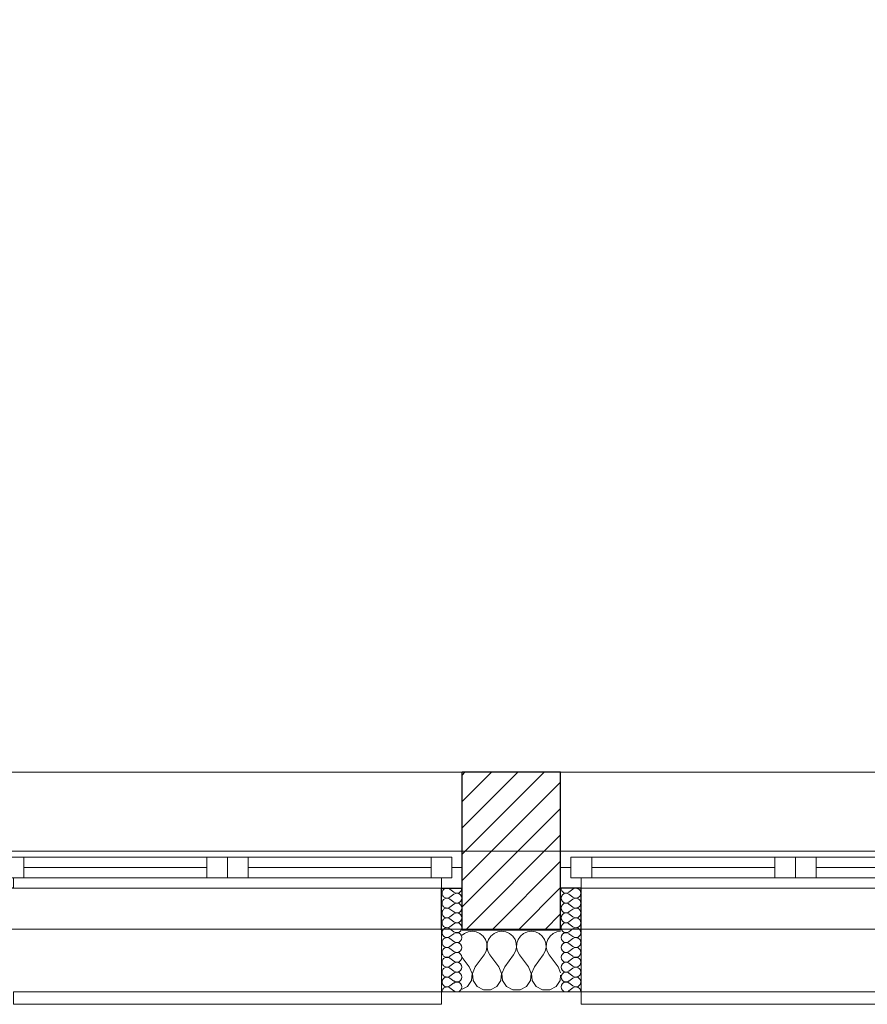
# Model space of a CAD drawing. Header units: millimetres. Extents: x -21056 to 421, y 9759 to 15589.
# Tile 65 of 120: x -3014 to -2809, y 9867 to 10105. Entities that reach past the tile are written whole.
import ezdxf

# ---------------------------------------------------------------- set-up
doc = ezdxf.new("R2010")
doc.units = ezdxf.units.MM
doc.header["$LTSCALE"] = 25
doc.header["$MEASUREMENT"] = 0
doc.linetypes.add('Kropki i Kreski', pattern=[670.277762, 352.777767, -176.388884, 0, -141.111112])
doc.linetypes.add('Przerywana', pattern=[240, 120, -120])
for name, color, linetype in [('Konstrukcja - Siatki mod', 7, 'Continuous'), ('KR_INW', 7, 'Continuous'), ('NAPIS_SODON', 7, 'Continuous'), ('Okna ArchiCADa', 7, 'Continuous')]:
    doc.layers.add(name, color=color, linetype=linetype)
for name, color, linetype, lineweight in [('Konstrukcja - Siatki mod_Nr_pióra__48', 1, 'Continuous', 15), ('KR_INW_Nr_pióra__101', 252, 'Continuous', 5), ('KR_INW_Nr_pióra__102', 3, 'Continuous', 5), ('KR_INW_Nr_pióra__27', 7, 'Continuous', 25), ('KR_INW_Nr_pióra__47', 7, 'Continuous', 15), ('NAPIS_SODON_Nr_pióra__1', 7, 'Continuous', 13), ('Okna ArchiCADa_Nr_pióra__1', 7, 'Continuous', 13), ('Okna ArchiCADa_Nr_pióra__27', 7, 'Continuous', 25)]:
    doc.layers.add(name, color=color, linetype=linetype, lineweight=lineweight)

# ---------------------------------------------------------------- blocks, each defined once
blk = doc.blocks.new('Strop_1', base_point=(179225, 121523.3))
at = {"layer": 'NAPIS_SODON_Nr_pióra__1', "linetype": 'Continuous', "flags": 128}
blk.add_lwpolyline([(179225, 121523.3), (179225.9, 107003.8), (250898.3, 107008.3), (250897.4, 121527.8)], close=True, dxfattribs=at)
blk = doc.blocks.new('*X231')
at = {"layer": 'KR_INW_Nr_pióra__102', "linetype": 'Continuous'}
for p, q in [((218624.1, 106996.2), (218618.9, 106991.9)), ((218633.1, 107000.2), (218624.1, 106996.2)), ((218642.9, 107001.6), (218633.1, 107000.2)), ((218652.6, 107000.2), (218642.9, 107001.6)), ((218661.6, 106996.2), (218652.6, 107000.2)), ((218669.2, 106989.9), (218661.6, 106996.2)), ((218695.5, 106996.2), (218687.9, 106989.9)), ((218704.5, 107000.2), (218695.5, 106996.2)), ((218714.3, 107001.6), (218704.5, 107000.2)), ((218724, 107000.2), (218714.3, 107001.6)), ((218733.1, 106996.2), (218724, 107000.2)), ((218740.6, 106989.9), (218733.1, 106996.2)), ((218766.9, 106996.2), (218759.4, 106989.9)), ((218776, 107000.2), (218766.9, 106996.2)), ((218785.7, 107001.6), (218776, 107000.2)), ((218795.5, 107000.2), (218785.7, 107001.6)), ((218804.5, 106996.2), (218795.5, 107000.2)), ((218812.1, 106989.9), (218804.5, 106996.2)), ((218838.4, 106996.2), (218830.8, 106989.9)), ((218847.4, 107000.2), (218838.4, 106996.2)), ((218856.3, 107001.5), (218847.4, 107000.2)), ((218674.8, 106981.8), (218669.2, 106989.9)), ((218677.9, 106972.5), (218674.8, 106981.8)), ((218678.4, 106962.6), (218677.9, 106972.5)), ((218679.2, 106972.5), (218678.7, 106962.6)), ((218682.3, 106981.8), (218679.2, 106972.5)), ((218687.9, 106989.9), (218682.3, 106981.8)), ((218746.2, 106981.8), (218740.6, 106989.9)), ((218749.4, 106972.5), (218746.2, 106981.8)), ((218749.9, 106962.6), (218749.4, 106972.5)), ((218750.6, 106972.5), (218750.1, 106962.6)), ((218753.8, 106981.8), (218750.6, 106972.5)), ((218759.4, 106989.9), (218753.8, 106981.8)), ((218817.7, 106981.8), (218812.1, 106989.9)), ((218820.8, 106972.5), (218817.7, 106981.8)), ((218821.3, 106962.6), (218820.8, 106972.5)), ((218822.1, 106972.5), (218821.6, 106962.6)), ((218825.2, 106981.8), (218822.1, 106972.5)), ((218830.8, 106989.9), (218825.2, 106981.8)), ((218671.4, 106944.4), (218676.2, 106953.1)), ((218676.2, 106953.1), (218678.4, 106962.6)), ((218678.7, 106962.6), (218680.9, 106953.1)), ((218680.9, 106953.1), (218685.7, 106944.4)), ((218742.9, 106944.4), (218747.6, 106953.1)), ((218747.6, 106953.1), (218749.9, 106962.6)), ((218750.1, 106962.6), (218752.4, 106953.1)), ((218752.4, 106953.1), (218757.1, 106944.4)), ((218814.3, 106944.4), (218819.1, 106953.1)), ((218819.1, 106953.1), (218821.3, 106962.6)), ((218821.6, 106962.6), (218823.8, 106953.1)), ((218823.8, 106953.1), (218828.6, 106944.4)), ((218635.7, 106915.9), (218618.9, 106938.3)), ((218650, 106915.9), (218671.4, 106944.4)), ((218707.1, 106915.9), (218685.7, 106944.4)), ((218721.4, 106915.9), (218742.9, 106944.4)), ((218778.6, 106915.9), (218757.1, 106944.4)), ((218792.9, 106915.9), (218814.3, 106944.4)), ((218850, 106915.9), (218828.6, 106944.4)), ((218642.4, 106899.8), (218635.7, 106915.9)), ((218640.8, 106882.5), (218642.4, 106899.8)), ((218650, 106915.9), (218643.3, 106899.8)), ((218643.3, 106899.8), (218644.9, 106882.5)), ((218713.9, 106899.8), (218707.1, 106915.9)), ((218712.2, 106882.5), (218713.9, 106899.8)), ((218721.4, 106915.9), (218714.7, 106899.8)), ((218714.7, 106899.8), (218716.3, 106882.5)), ((218785.3, 106899.8), (218778.6, 106915.9)), ((218783.7, 106882.5), (218785.3, 106899.8)), ((218792.9, 106915.9), (218786.1, 106899.8)), ((218786.1, 106899.8), (218787.8, 106882.5)), ((218856.3, 106900.9), (218850, 106915.9)), ((218631.2, 106868), (218640.8, 106882.5)), ((218644.9, 106882.5), (218654.5, 106868)), ((218702.6, 106868), (218712.2, 106882.5)), ((218716.3, 106882.5), (218726, 106868)), ((218774, 106868), (218783.7, 106882.5)), ((218787.8, 106882.5), (218797.4, 106868)), ((218845.5, 106868), (218855.1, 106882.5)), ((218855.1, 106882.5), (218856.3, 106895.2)), ((218618.9, 106861.4), (218631.2, 106868)), ((218654.5, 106868), (218669.9, 106859.8)), ((218669.9, 106859.8), (218687.3, 106859.8)), ((218687.3, 106859.8), (218702.6, 106868)), ((218726, 106868), (218741.3, 106859.8)), ((218741.3, 106859.8), (218758.7, 106859.8)), ((218758.7, 106859.8), (218774, 106868)), ((218797.4, 106868), (218812.7, 106859.8)), ((218812.7, 106859.8), (218830.1, 106859.8)), ((218830.1, 106859.8), (218845.5, 106868))]:
    blk.add_line(p, q, dxfattribs=at)
blk = doc.blocks.new('*X272')
at = {"layer": 'KR_INW_Nr_pióra__102', "linetype": 'Continuous'}
for p, q in [((218598.6, 107095.6), (218589.1, 107102.8)), ((218598.6, 107090.9), (218589.1, 107083.7)), ((218598.6, 107071.8), (218589.1, 107079)), ((218598.6, 107067), (218589.1, 107059.9)), ((218598.6, 107048), (218589.1, 107055.1)), ((218598.6, 107043.2), (218589.1, 107036.1)), ((218598.6, 107024.2), (218589.1, 107031.3)), ((218598.6, 107019.4), (218589.1, 107012.3)), ((218598.6, 107000.4), (218589.1, 107007.5)), ((218598.6, 106995.6), (218589.1, 106988.5)), ((218598.6, 106976.6), (218589.1, 106983.7)), ((218598.6, 106971.8), (218589.1, 106964.7)), ((218598.6, 106952.8), (218589.1, 106959.9)), ((218598.6, 106948), (218589.1, 106940.9)), ((218598.6, 106929), (218589.1, 106936.1)), ((218598.6, 106924.2), (218589.1, 106917)), ((218598.6, 106905.1), (218589.1, 106912.3)), ((218598.6, 106900.4), (218589.1, 106893.2)), ((218598.6, 106881.3), (218589.1, 106888.5)), ((218598.6, 106876.6), (218589.1, 106869.4)), ((218598.6, 106857.5), (218589.1, 106864.7))]:
    blk.add_line(p, q, dxfattribs=at)
for centre, start, end in [((218582, 107093.2), 53.1301, 180), ((218582, 107093.2), 180, 306.8699), ((218605.8, 107105.1), 233.1301, 0), ((218605.8, 107081.3), 233.1301, 126.8699), ((218582, 107069.4), 53.1301, 180), ((218582, 107069.4), 180, 306.8699), ((218605.8, 107057.5), 233.1301, 126.8699), ((218582, 107045.6), 53.1301, 180), ((218582, 107045.6), 180, 306.8699), ((218605.8, 107033.7), 233.1301, 126.8699), ((218582, 107021.8), 53.1301, 180), ((218582, 107021.8), 180, 306.8699), ((218605.8, 107009.9), 233.1301, 126.8699), ((218582, 106998), 53.1301, 180), ((218582, 106998), 180, 306.8699), ((218605.8, 106986.1), 233.1301, 126.8699), ((218582, 106974.2), 53.1301, 180), ((218582, 106974.2), 180, 306.8699), ((218605.8, 106962.3), 233.1301, 126.8699), ((218582, 106950.4), 53.1301, 180), ((218582, 106950.4), 180, 306.8699), ((218605.8, 106938.5), 233.1301, 126.8699), ((218582, 106926.6), 53.1301, 180), ((218582, 106926.6), 180, 306.8699), ((218605.8, 106914.7), 233.1301, 126.8699), ((218582, 106902.8), 53.1301, 180), ((218582, 106902.8), 180, 306.8699), ((218605.8, 106890.9), 233.1301, 126.8699), ((218582, 106879), 53.1301, 180), ((218582, 106879), 180, 306.8699), ((218605.8, 106867), 233.1301, 126.8699), ((218582, 106855.1), 53.1301, 180)]:
    blk.add_arc(centre, 11.9, start, end, dxfattribs=at)
blk = doc.blocks.new('*X273')
at = {"layer": 'KR_INW_Nr_pióra__102', "linetype": 'Continuous'}
for p, q in [((218876.5, 107095.6), (218886.1, 107102.8)), ((218876.5, 107090.9), (218886.1, 107083.7)), ((218876.5, 107071.8), (218886.1, 107079)), ((218876.5, 107067), (218886.1, 107059.9)), ((218876.5, 107048), (218886.1, 107055.1)), ((218876.5, 107043.2), (218886.1, 107036.1)), ((218876.5, 107024.2), (218886.1, 107031.3)), ((218876.5, 107019.4), (218886.1, 107012.3)), ((218876.5, 107000.4), (218886.1, 107007.5)), ((218876.5, 106995.6), (218886.1, 106988.5)), ((218876.5, 106976.6), (218886.1, 106983.7)), ((218876.5, 106971.8), (218886.1, 106964.7)), ((218876.5, 106952.8), (218886.1, 106959.9)), ((218876.5, 106948), (218886.1, 106940.9)), ((218876.5, 106929), (218886.1, 106936.1)), ((218876.5, 106924.2), (218886.1, 106917)), ((218876.5, 106905.1), (218886.1, 106912.3)), ((218876.5, 106900.4), (218886.1, 106893.2)), ((218876.5, 106881.3), (218886.1, 106888.5)), ((218876.5, 106876.6), (218886.1, 106869.4)), ((218876.5, 106857.5), (218886.1, 106864.7))]:
    blk.add_line(p, q, dxfattribs=at)
for centre, start, end in [((218869.4, 107105.1), 180, 306.8699), ((218869.4, 107081.3), 53.1301, 306.8699), ((218893.2, 107093.2), 0, 126.8699), ((218893.2, 107093.2), 233.1301, 0), ((218869.4, 107057.5), 53.1301, 306.8699), ((218893.2, 107069.4), 0, 126.8699), ((218893.2, 107069.4), 233.1301, 0), ((218869.4, 107033.7), 53.1301, 306.8699), ((218893.2, 107045.6), 0, 126.8699), ((218893.2, 107045.6), 233.1301, 0), ((218869.4, 107009.9), 53.1301, 306.8699), ((218893.2, 107021.8), 0, 126.8699), ((218893.2, 107021.8), 233.1301, 0), ((218869.4, 106986.1), 53.1301, 306.8699), ((218893.2, 106998), 0, 126.8699), ((218893.2, 106998), 233.1301, 0), ((218869.4, 106962.3), 53.1301, 306.8699), ((218893.2, 106974.2), 0, 126.8699), ((218893.2, 106974.2), 233.1301, 0), ((218869.4, 106938.5), 53.1301, 306.8699), ((218893.2, 106950.4), 0, 126.8699), ((218893.2, 106950.4), 233.1301, 0), ((218869.4, 106914.7), 53.1301, 306.8699), ((218893.2, 106926.6), 0, 126.8699), ((218893.2, 106926.6), 233.1301, 0), ((218869.4, 106890.9), 53.1301, 306.8699), ((218893.2, 106902.8), 0, 126.8699), ((218893.2, 106902.8), 233.1301, 0), ((218869.4, 106867), 53.1301, 306.8699), ((218893.2, 106879), 0, 126.8699), ((218893.2, 106879), 233.1301, 0), ((218893.2, 106855.1), 0, 126.8699)]:
    blk.add_arc(centre, 11.9, start, end, dxfattribs=at)
blk = doc.blocks.new('Okno dwuskrzydłowe 19_5')
at = {"layer": 'Okna ArchiCADa_Nr_pióra__1', "linetype": 'Continuous'}
for p, q in [((-566.8, 230), (566.8, 230)), ((-541.8, 25), (-491.8, 25)), ((-541.8, -25), (-541.8, 25)), ((-491.8, 25), (-50, 25)), ((-491.8, 25), (-491.8, -25)), ((-491.8, 25), (-50, 25)), ((-50, -25), (-50, 25)), ((-50, 25), (0, 25)), ((0, 25), (0, -25)), ((0, 25), (50, 25)), ((0, -25), (0, 25)), ((50, 25), (491.8, 25)), ((50, 25), (50, -25)), ((50, 25), (491.8, 25)), ((491.8, -25), (491.8, 25)), ((491.8, 25), (541.8, 25)), ((541.8, 25), (541.8, -25)), ((-566.8, 0), (-541.8, 0)), ((-541.8, 0), (-541.8, -25)), ((-491.8, 0), (-50, 0)), ((50, 0), (491.8, 0)), ((541.8, -25), (541.8, 0)), ((541.8, 0), (566.8, 0)), ((-541.8, -25), (-516.8, -25)), ((-491.8, -25), (-541.8, -25)), ((-516.8, -25), (-516.8, -50)), ((-50, -25), (-491.8, -25)), ((0, -25), (-50, -25)), ((50, -25), (0, -25)), ((491.8, -25), (50, -25)), ((541.8, -25), (491.8, -25)), ((516.8, -50), (516.8, -25)), ((516.8, -25), (541.8, -25)), ((-516.8, -50), (-566.8, -50)), ((0, -50), (-516.8, -50)), ((516.8, -50), (0, -50)), ((566.8, -50), (516.8, -50)), ((-516.8, -300), (-516.8, -330)), ((516.8, -330), (516.8, -300)), ((-516.8, -330), (516.8, -330))]:
    blk.add_line(p, q, dxfattribs=at)
at = {"layer": 'Okna ArchiCADa_Nr_pióra__1', "linetype": 'Przerywana'}
blk.add_line((-516.8, -300), (516.8, -300), dxfattribs=at)
at = {"layer": 'Okna ArchiCADa_Nr_pióra__27', "linetype": 'Continuous'}
for p, q in [((-566.8, -50), (-566.8, 0)), ((566.8, -50), (566.8, 0)), ((-516.8, -50), (-566.8, -50)), ((516.8, -50), (566.8, -50))]:
    blk.add_line(p, q, dxfattribs=at)
blk = doc.blocks.new('Ściana_3', base_point=(179075.1, 106855.1))
at = {"layer": 'KR_INW_Nr_pióra__101', "linetype": 'Continuous'}
h = blk.add_hatch(dxfattribs=at)
h.set_pattern_fill('Cegła_licówka', color=256, style=0, pattern_type=2)
h.set_pattern_definition([(45, (0, 0), (-31.819804, 31.819804), [])])
h.paths.add_polyline_path([(218618.9, 107155.1), (218618.9, 107105.1), (218618.9, 107005.1), (218856.3, 107005.1), (218856.3, 107105.1), (218856.3, 107155.1), (218856.3, 107385.1), (218618.9, 107385.1)])
at = {"layer": 'KR_INW_Nr_pióra__27', "linetype": 'Continuous'}
for p, q in [((218618.9, 107155.1), (218618.9, 107385.1)), ((218856.3, 107155.1), (218856.3, 107385.1)), ((218618.9, 107105.1), (218618.9, 107155.1)), ((218856.3, 107105.1), (218856.3, 107155.1)), ((218568.9, 107005.1), (218568.9, 107105.1)), ((218568.9, 107105.1), (218618.9, 107105.1)), ((218618.9, 107005.1), (218618.9, 107105.1)), ((218856.3, 107005.1), (218856.3, 107105.1)), ((218906.3, 107105.1), (218856.3, 107105.1)), ((218906.3, 107005.1), (218906.3, 107105.1)), ((218618.9, 107005.1), (218856.3, 107005.1))]:
    blk.add_line(p, q, dxfattribs=at)
at = {"layer": 'KR_INW_Nr_pióra__27', "linetype": 'Continuous', "flags": 128}
blk.add_lwpolyline([(218856.3, 107385.1), (218618.9, 107385.1)], dxfattribs=at)
at = {"layer": 'KR_INW_Nr_pióra__47', "linetype": 'Continuous'}
for p, q in [((218618.9, 107105.1), (218568.9, 107105.1)), ((218568.9, 107105.1), (218568.9, 106855.1)), ((218856.3, 107105.1), (218906.3, 107105.1)), ((218906.3, 107105.1), (218906.3, 106855.1)), ((218568.9, 106855.1), (218568.9, 107005.1)), ((218906.3, 106855.1), (218906.3, 107005.1)), ((218618.9, 106855.1), (218568.9, 106855.1)), ((218856.3, 106855.1), (218906.3, 106855.1))]:
    blk.add_line(p, q, dxfattribs=at)
at = {"layer": 'KR_INW_Nr_pióra__47', "linetype": 'Continuous', "flags": 128}
blk.add_lwpolyline([(218618.9, 106855.1), (218856.3, 106855.1)], dxfattribs=at)
at = {"layer": 'KR_INW'}
for name in ['*X272', '*X273', '*X231']:
    blk.add_blockref(name, (0, 0), dxfattribs=at)
at = {"layer": 'Okna ArchiCADa', "color": 21, "linetype": 'Continuous', "lineweight": 13, "true_color": 0xff9955, "zscale": 1000}
for p in [(218052.1, 107155.1), (219423.1, 107155.1)]:
    blk.add_blockref('Okno dwuskrzydłowe 19_5', p, dxfattribs=at)
blk = doc.blocks.new('Standardowy znacznik siatki_8')
at = {"layer": 'Konstrukcja - Siatki mod_Nr_pióra__48', "linetype": 'Kropki i Kreski'}
blk.add_line((1000, 0), (72912, 0), dxfattribs=at)

msp = doc.modelspace()

# ---------------------------------------------------------------- block references
at = {"layer": 'Konstrukcja - Siatki mod', "color": 8, "linetype": 'Continuous', "lineweight": 13, "xscale": 0.1, "yscale": 0.1, "zscale": 100}
msp.add_blockref('Standardowy znacznik siatki_8', (-6969.92, 9904.44), dxfattribs=at)
at = {"layer": 'KR_INW', "xscale": 0.1, "yscale": 0.1, "zscale": 0.1}
msp.add_blockref('Ściana_3', (-6861.34, 9870.44), dxfattribs=at)
at = {"layer": 'NAPIS_SODON', "linetype": 'Continuous', "xscale": 0.1, "yscale": 0.1, "zscale": 0.1}
msp.add_blockref('Strop_1', (-6846.35, 11337.26), dxfattribs=at)

doc.saveas('drawing.dxf')
